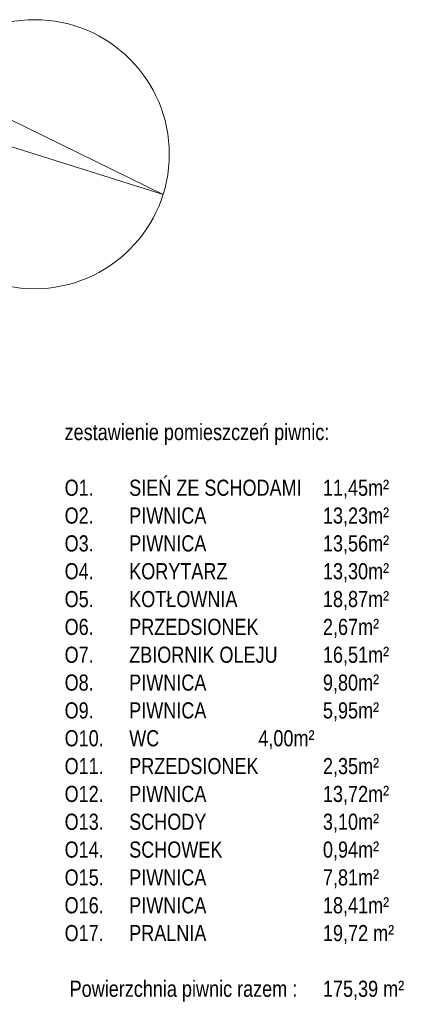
# Model space of a CAD drawing. Header units: millimetres. Extents: x -573548 to 674770, y -210017 to -47794.
# Tile 207 of 234: x 122539 to 126103, y -99980 to -90830. Entities that reach past the tile are written whole.
import ezdxf

# ---------------------------------------------------------------- set-up
doc = ezdxf.new("R2010")
doc.units = ezdxf.units.MM
for name, color, linetype, lineweight in [('A.02 RZUT PIWNICY_is$0$A-OPISY-3_Nr_pióra__6', 8, 'Continuous', 9), ('A.02 RZUT PIWNICY_is$0$opisy inne_Nr_pióra__1', 8, 'Continuous', 9), ('A.02 RZUT PIWNICY_is$0$opisy inne_Nr_pióra__3', 8, 'Continuous', 9)]:
    doc.layers.add(name, color=color, linetype=linetype, lineweight=lineweight)
doc.styles.add('A.02 RZUT PIWNICY_is$0$STYL_AUTOMATYCZNY_4', font='arial.ttf', dxfattribs={"width": 0.8})

# ---------------------------------------------------------------- blocks, each defined once
blk = doc.blocks.new('A.02 RZUT PIWNICY_is')
at = {"layer": 'A.02 RZUT PIWNICY_is$0$opisy inne_Nr_pióra__1'}
blk.add_circle((123248.8, -92080.1), 1250, dxfattribs=at)
at = {"layer": 'A.02 RZUT PIWNICY_is$0$opisy inne_Nr_pióra__3'}
blk.add_lwpolyline([(121478.5, -91522.5), (124441, -92455.6), (122222.2, -91367)], dxfattribs=at)
at = {"layer": 'A.02 RZUT PIWNICY_is$0$A-OPISY-3_Nr_pióra__6', "insert": (123526.6, -97271.4), "char_height": 150, "attachment_point": 4, "line_spacing_factor": 1.034457, "style": 'A.02 RZUT PIWNICY_is$0$STYL_AUTOMATYCZNY_4'}
blk.add_mtext('\\A1;{\\pqj;\\fArial|b0|i0|c238|p0;\\W0.800000;zestawienie pomieszczeń piwnic:\\P\\pqj;\\fArial|b0|i0|c238|p0;\\W0.800000;\\P\\pqj;\\fArial|b0|i0|c238|p0;\\W0.800000;O1.^ISIEŃ ZE SCHODAMI^I11,45m²\\P\\pqj;\\fArial|b0|i0|c238|p0;\\W0.800000;O2.^IPIWNICA^I^I13,23m²\\P\\pqj;\\fArial|b0|i0|c238|p0;\\W0.800000;O3.^IPIWNICA^I^I13,56m²\\P\\pqj;\\fArial|b0|i0|c238|p0;\\W0.800000;O4.^IKORYTARZ^I^I13,30m²\\P\\pqj;\\fArial|b0|i0|c238|p0;\\W0.800000;O5.^IKOTŁOWNIA^I^I18,87m²\\P\\pqj;\\fArial|b0|i0|c238|p0;\\W0.800000;O6.^IPRZEDSIONEK^I2,67m²\\P\\pqj;\\fArial|b0|i0|c238|p0;\\W0.800000;O7.  ^IZBIORNIK OLEJU^I16,51m²\\P\\pqj;\\fArial|b0|i0|c238|p0;\\W0.800000;O8.^IPIWNICA^I^I9,80m²\\P\\pqj;\\fArial|b0|i0|c238|p0;\\W0.800000;O9.^IPIWNICA^I^I5,95m²\\P\\pqj;\\fArial|b0|i0|c238|p0;\\W0.800000;O10.^IWC^I^I4,00m²\\P\\pqj;\\fArial|b0|i0|c238|p0;\\W0.800000;O11.^IPRZEDSIONEK^I2,35m²\\P\\pqj;\\fArial|b0|i0|c238|p0;\\W0.800000;O12.^IPIWNICA^I^I13,72m²\\P\\pqj;\\fArial|b0|i0|c238|p0;\\W0.800000;O13.^ISCHODY^I^I3,10m²\\P\\pqj;\\fArial|b0|i0|c238|p0;\\W0.800000;O14.^ISCHOWEK^I^I0,94m²\\P\\pqj;\\fArial|b0|i0|c238|p0;\\W0.800000;O15.^IPIWNICA^I^I7,81m²\\P\\pqj;\\fArial|b0|i0|c238|p0;\\W0.800000;O16.^IPIWNICA^I^I18,41m²\\P\\pqj;\\fArial|b0|i0|c238|p0;\\W0.800000;O17.^IPRALNIA^I^I19,72 m²\\P\\pqj;\\fArial|b0|i0|c238|p0;\\W0.800000;\\P\\pqj;\\fArial|b0|i0|c238|p0;\\W0.800000; Powierzchnia piwnic razem :^I175,39 m²}', dxfattribs=at)

msp = doc.modelspace()

# ---------------------------------------------------------------- block references
at = {"ltscale": 10}
msp.add_blockref('A.02 RZUT PIWNICY_is', (-570.2, 0), dxfattribs=at)

doc.saveas('drawing.dxf')
